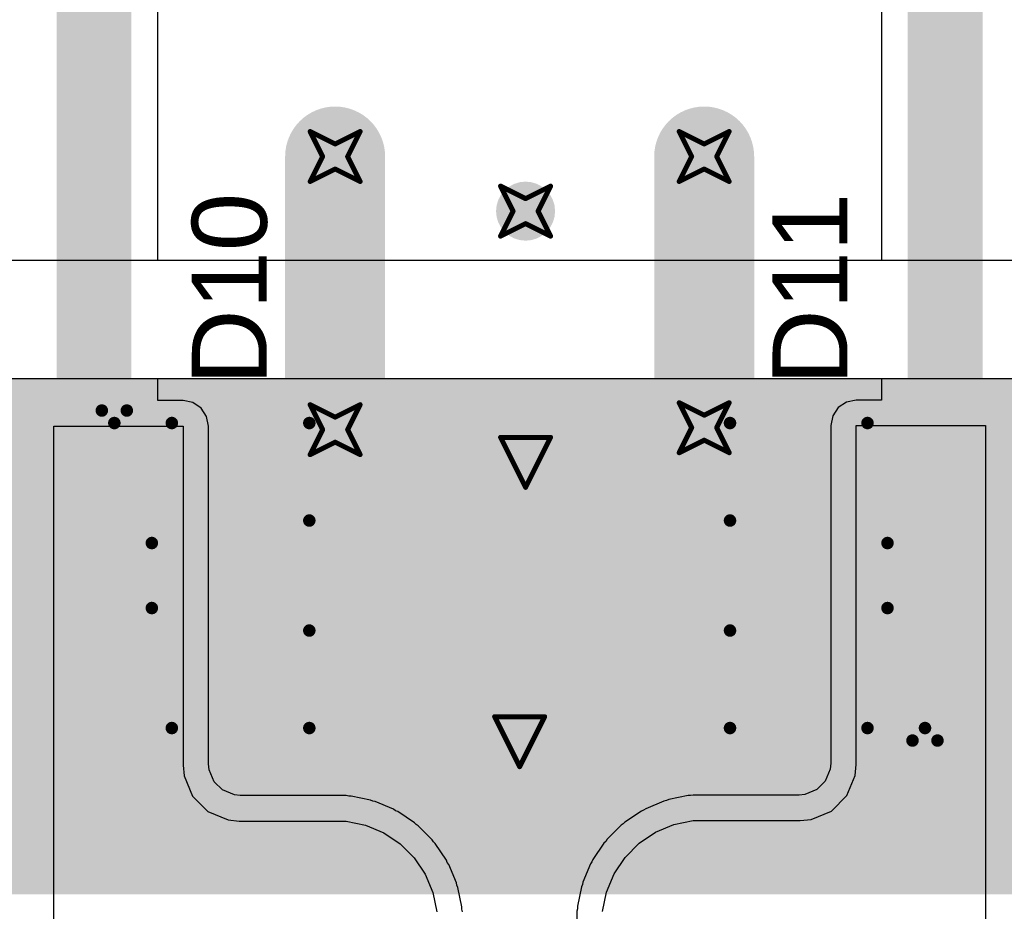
# Model space of a CAD drawing. Header units: inches. Extents: x -0.03 to 9.71, y 0 to 4.44.
# Tile 67 of 118: x 1.77 to 2.16, y 0.76 to 1.12. Entities that reach past the tile are written whole.
import ezdxf

# ---------------------------------------------------------------- set-up
doc = ezdxf.new("R2010")
doc.units = ezdxf.units.IN
doc.header["$MEASUREMENT"] = 0
for name, color, linetype in [('Bottom Layer', 5, 'Continuous'), ('Bottom Solder', 6, 'Continuous'), ('Drill Drawing', 1, 'Continuous'), ('Layer 1', 16, 'Continuous'), ('Layer 2', 76, 'Continuous'), ('Top Layer', 1, 'Continuous'), ('Top Overlay', 2, 'Continuous'), ('Top Paste', 8, 'Continuous'), ('Top Solder', 216, 'Continuous'), ('Via Holes', 16, 'Continuous')]:
    doc.layers.add(name, color=color, linetype=linetype)
doc.styles.add('Arial', font='txt', dxfattribs={"height": 0.2})

# ---------------------------------------------------------------- blocks, each defined once
blk = doc.blocks.new('SOT_23_114')
at = {"layer": 'Top Layer'}
for points in [[(-0.01614, 0.05748), (0.01614, 0.05748), (0.01614, 0.02126), (-0.01614, 0.02126)], [(-0.05354, -0.02126), (-0.02126, -0.02126), (-0.02126, -0.05748), (-0.05354, -0.05748)], [(0.02126, -0.02126), (0.05354, -0.02126), (0.05354, -0.05748), (0.02126, -0.05748)]]:
    blk.add_hatch(color=1, dxfattribs=at).paths.add_polyline_path(points)
at = {"layer": 'Top Paste'}
for points in [[(-0.01614, 0.05748), (0.01614, 0.05748), (0.01614, 0.02126), (-0.01614, 0.02126)], [(-0.05354, -0.02126), (-0.02126, -0.02126), (-0.02126, -0.05748), (-0.05354, -0.05748)], [(0.02126, -0.02126), (0.05354, -0.02126), (0.05354, -0.05748), (0.02126, -0.05748)]]:
    blk.add_hatch(color=8, dxfattribs=at).paths.add_polyline_path(points)
at = {"layer": 'Top Solder'}
for points in [[(-0.02014, 0.06148), (0.02014, 0.06148), (0.02014, 0.01726), (-0.02014, 0.01726)], [(-0.05754, -0.01726), (-0.01726, -0.01726), (-0.01726, -0.06148), (-0.05754, -0.06148)], [(0.01726, -0.01726), (0.05754, -0.01726), (0.05754, -0.06148), (0.01726, -0.06148)]]:
    blk.add_hatch(color=216, dxfattribs=at).paths.add_polyline_path(points)
at = {"layer": 'Top Overlay', "const_width": 0.005}
for points in [[(-0.061, 0.032), (-0.061, -0.023)], [(-0.061, 0.032), (-0.022, 0.032)], [(0.022, 0.032), (0.061, 0.032)], [(0.061, 0.032), (0.061, -0.023)], [(-0.013, -0.031), (0.013, -0.031)], [(-0.066, -0.041), (-0.061, -0.046)], [(-0.066, -0.041), (-0.066, -0.051)], [(-0.061, -0.046), (-0.066, -0.051)]]:
    blk.add_lwpolyline(points, dxfattribs=at)
at = {"layer": 'Top Overlay', "const_width": 0.0025}
for points in [[(-0.06225, 0.032, 1), (-0.05975, 0.032, 1)], [(-0.06225, 0.032, 1), (-0.05975, 0.032, 1)], [(-0.02325, 0.032, 1), (-0.02075, 0.032, 1)], [(0.02075, 0.032, 1), (0.02325, 0.032, 1)], [(0.05975, 0.032, 1), (0.06225, 0.032, 1)], [(0.05975, 0.032, 1), (0.06225, 0.032, 1)], [(-0.06225, -0.023, 1), (-0.05975, -0.023, 1)], [(0.05975, -0.023, 1), (0.06225, -0.023, 1)], [(-0.01425, -0.031, 1), (-0.01175, -0.031, 1)], [(0.01175, -0.031, 1), (0.01425, -0.031, 1)], [(-0.06725, -0.041, 1), (-0.06475, -0.041, 1)], [(-0.06725, -0.041, 1), (-0.06475, -0.041, 1)], [(-0.06225, -0.046, 1), (-0.05975, -0.046, 1)], [(-0.06225, -0.046, 1), (-0.05975, -0.046, 1)], [(-0.06725, -0.051, 1), (-0.06475, -0.051, 1)], [(-0.06725, -0.051, 1), (-0.06475, -0.051, 1)]]:
    blk.add_lwpolyline(points, format="xyb", close=True, dxfattribs=at)
blk = doc.blocks.new('SOT_23_115')
at = {"layer": 'Top Layer'}
for points in [[(-0.01614, 0.05748), (0.01614, 0.05748), (0.01614, 0.02126), (-0.01614, 0.02126)], [(-0.05354, -0.02126), (-0.02126, -0.02126), (-0.02126, -0.05748), (-0.05354, -0.05748)], [(0.02126, -0.02126), (0.05354, -0.02126), (0.05354, -0.05748), (0.02126, -0.05748)]]:
    blk.add_hatch(color=1, dxfattribs=at).paths.add_polyline_path(points)
at = {"layer": 'Top Paste'}
for points in [[(-0.01614, 0.05748), (0.01614, 0.05748), (0.01614, 0.02126), (-0.01614, 0.02126)], [(-0.05354, -0.02126), (-0.02126, -0.02126), (-0.02126, -0.05748), (-0.05354, -0.05748)], [(0.02126, -0.02126), (0.05354, -0.02126), (0.05354, -0.05748), (0.02126, -0.05748)]]:
    blk.add_hatch(color=8, dxfattribs=at).paths.add_polyline_path(points)
at = {"layer": 'Top Solder'}
for points in [[(-0.02014, 0.06148), (0.02014, 0.06148), (0.02014, 0.01726), (-0.02014, 0.01726)], [(-0.05754, -0.01726), (-0.01726, -0.01726), (-0.01726, -0.06148), (-0.05754, -0.06148)], [(0.01726, -0.01726), (0.05754, -0.01726), (0.05754, -0.06148), (0.01726, -0.06148)]]:
    blk.add_hatch(color=216, dxfattribs=at).paths.add_polyline_path(points)
at = {"layer": 'Top Overlay', "const_width": 0.005}
for points in [[(-0.061, -0.023), (-0.061, 0.032)], [(-0.022, 0.032), (-0.061, 0.032)], [(0.061, 0.032), (0.022, 0.032)], [(0.061, -0.023), (0.061, 0.032)], [(0.013, -0.031), (-0.013, -0.031)], [(-0.061, -0.046), (-0.066, -0.041)], [(-0.066, -0.051), (-0.066, -0.041)], [(-0.066, -0.051), (-0.061, -0.046)]]:
    blk.add_lwpolyline(points, dxfattribs=at)
at = {"layer": 'Top Overlay', "const_width": 0.0025}
for points in [[(-0.06225, 0.032, 1), (-0.05975, 0.032, 1)], [(-0.06225, 0.032, 1), (-0.05975, 0.032, 1)], [(-0.02325, 0.032, 1), (-0.02075, 0.032, 1)], [(0.02075, 0.032, 1), (0.02325, 0.032, 1)], [(0.05975, 0.032, 1), (0.06225, 0.032, 1)], [(0.05975, 0.032, 1), (0.06225, 0.032, 1)], [(-0.06225, -0.023, 1), (-0.05975, -0.023, 1)], [(0.05975, -0.023, 1), (0.06225, -0.023, 1)], [(-0.01425, -0.031, 1), (-0.01175, -0.031, 1)], [(0.01175, -0.031, 1), (0.01425, -0.031, 1)], [(-0.06725, -0.041, 1), (-0.06475, -0.041, 1)], [(-0.06725, -0.041, 1), (-0.06475, -0.041, 1)], [(-0.06225, -0.046, 1), (-0.05975, -0.046, 1)], [(-0.06225, -0.046, 1), (-0.05975, -0.046, 1)], [(-0.06725, -0.051, 1), (-0.06475, -0.051, 1)], [(-0.06725, -0.051, 1), (-0.06475, -0.051, 1)]]:
    blk.add_lwpolyline(points, format="xyb", close=True, dxfattribs=at)

msp = doc.modelspace()

# ---------------------------------------------------------------- hatches: boundary and pattern name
at = {"layer": 'Bottom Layer'}
h = msp.add_hatch(color=5, dxfattribs=at)
edge = h.paths.add_edge_path()
edge.add_arc((1.89154, 1.06516), 0.01181, 0, 360)
h = msp.add_hatch(color=5, dxfattribs=at)
edge = h.paths.add_edge_path()
edge.add_arc((2.03917, 1.06516), 0.01181, 0, 360)
h = msp.add_hatch(color=5, dxfattribs=at)
edge = h.paths.add_edge_path()
edge.add_arc((1.96772, 1.04331), 0.01181, 0, 360)
h = msp.add_hatch(color=5, dxfattribs=at)
edge = h.paths.add_edge_path()
edge.add_arc((1.89154, 0.95591), 0.01181, 0, 360)
h = msp.add_hatch(color=5, dxfattribs=at)
edge = h.paths.add_edge_path()
edge.add_arc((1.96772, 0.94283), 0.02362, 0, 360)
h = msp.add_hatch(color=5, dxfattribs=at)
edge = h.paths.add_edge_path()
edge.add_arc((2.03917, 0.95669), 0.01181, 0, 360)
h = msp.add_hatch(color=5, dxfattribs=at)
edge = h.paths.add_edge_path()
edge.add_arc((1.96535, 0.8311), 0.02362, 0, 360)
at = {"layer": 'Bottom Solder'}
msp.add_hatch(color=6, dxfattribs=at).paths.add_polyline_path([(0.02514, 0.77), (4.30557, 0.77), (4.30557, 0.97638), (0.02514, 0.97638)])
at = {"layer": 'Layer 1'}
h = msp.add_hatch(color=16, dxfattribs=at)
edge = h.paths.add_edge_path()
edge.add_arc((1.89154, 1.06516), 0.01181, 0, 360)
h = msp.add_hatch(color=16, dxfattribs=at)
edge = h.paths.add_edge_path()
edge.add_arc((2.03917, 1.06516), 0.01181, 0, 360)
h = msp.add_hatch(color=16, dxfattribs=at)
edge = h.paths.add_edge_path()
edge.add_arc((1.96772, 1.04331), 0.01181, 0, 360)
h = msp.add_hatch(color=16, dxfattribs=at)
edge = h.paths.add_edge_path()
edge.add_arc((1.89154, 0.95591), 0.01181, 0, 360)
h = msp.add_hatch(color=16, dxfattribs=at)
edge = h.paths.add_edge_path()
edge.add_arc((1.96772, 0.94283), 0.02362, 0, 360)
h = msp.add_hatch(color=16, dxfattribs=at)
edge = h.paths.add_edge_path()
edge.add_arc((2.03917, 0.95669), 0.01181, 0, 360)
h = msp.add_hatch(color=16, dxfattribs=at)
edge = h.paths.add_edge_path()
edge.add_arc((1.96535, 0.8311), 0.02362, 0, 360)
at = {"layer": 'Layer 2'}
h = msp.add_hatch(color=76, dxfattribs=at)
edge = h.paths.add_edge_path()
edge.add_arc((1.89154, 1.06516), 0.01181, 0, 360)
h = msp.add_hatch(color=76, dxfattribs=at)
edge = h.paths.add_edge_path()
edge.add_arc((2.03917, 1.06516), 0.01181, 0, 360)
h = msp.add_hatch(color=76, dxfattribs=at)
edge = h.paths.add_edge_path()
edge.add_arc((1.96772, 1.04331), 0.01181, 0, 360)
h = msp.add_hatch(color=76, dxfattribs=at)
edge = h.paths.add_edge_path()
edge.add_arc((1.89154, 0.95591), 0.01181, 0, 360)
h = msp.add_hatch(color=76, dxfattribs=at)
edge = h.paths.add_edge_path()
edge.add_arc((1.96772, 0.94283), 0.02362, 0, 360)
h = msp.add_hatch(color=76, dxfattribs=at)
edge = h.paths.add_edge_path()
edge.add_arc((2.03917, 0.95669), 0.01181, 0, 360)
h = msp.add_hatch(color=76, dxfattribs=at)
edge = h.paths.add_edge_path()
edge.add_arc((1.96535, 0.8311), 0.02362, 0, 360)
at = {"layer": 'Top Layer'}
h = msp.add_hatch(color=1, dxfattribs=at)
edge = h.paths.add_edge_path()
edge.add_arc((1.89154, 1.06516), 0.01181, 0, 360)
h = msp.add_hatch(color=1, dxfattribs=at)
edge = h.paths.add_edge_path()
edge.add_arc((2.03917, 1.06516), 0.01181, 0, 360)
h = msp.add_hatch(color=1, dxfattribs=at)
edge = h.paths.add_edge_path()
edge.add_arc((1.96772, 1.04331), 0.01181, 0, 360)
h = msp.add_hatch(color=1, dxfattribs=at)
edge = h.paths.add_edge_path()
edge.add_arc((1.89154, 0.95591), 0.01181, 0, 360)
h = msp.add_hatch(color=1, dxfattribs=at)
edge = h.paths.add_edge_path()
edge.add_arc((1.96772, 0.94283), 0.02362, 0, 360)
h = msp.add_hatch(color=1, dxfattribs=at)
edge = h.paths.add_edge_path()
edge.add_arc((2.03917, 0.95669), 0.01181, 0, 360)
h = msp.add_hatch(color=1, dxfattribs=at)
edge = h.paths.add_edge_path()
edge.add_arc((1.96535, 0.8311), 0.02362, 0, 360)
at = {"layer": 'Via Holes'}
h = msp.add_hatch(color=7, dxfattribs=at)
edge = h.paths.add_edge_path()
edge.add_arc((1.89154, 1.06516), 0.00591, 0, 360)
h = msp.add_hatch(color=7, dxfattribs=at)
edge = h.paths.add_edge_path()
edge.add_arc((2.03917, 1.06516), 0.00591, 0, 360)
h = msp.add_hatch(color=7, dxfattribs=at)
edge = h.paths.add_edge_path()
edge.add_arc((1.96772, 1.04331), 0.00591, 0, 360)
h = msp.add_hatch(color=7, dxfattribs=at)
edge = h.paths.add_edge_path()
edge.add_arc((1.89154, 0.95591), 0.00591, 0, 360)
h = msp.add_hatch(color=7, dxfattribs=at)
edge = h.paths.add_edge_path()
edge.add_arc((2.03917, 0.95669), 0.00591, 0, 360)
h = msp.add_hatch(color=7, dxfattribs=at)
edge = h.paths.add_edge_path()
edge.add_arc((1.96772, 0.94283), 0.01378, 0, 360)
h = msp.add_hatch(color=7, dxfattribs=at)
edge = h.paths.add_edge_path()
edge.add_arc((1.96535, 0.8311), 0.01378, 0, 360)

# ---------------------------------------------------------------- linework, layer by layer
at = {"layer": 'Bottom Layer'}
for p, q in [((4.30557, 1.02362), (0.02514, 1.02362)), ((0.02514, 0.97638), (4.30557, 0.97638))]:
    msp.add_line(p, q, dxfattribs=at)
at = {"layer": 'Bottom Layer', "const_width": 0.04}
for points in [[(1.89154, 0.95591), (1.89154, 1.06516)], [(2.03917, 0.95669), (2.03917, 1.06516)]]:
    msp.add_lwpolyline(points, dxfattribs=at)
at = {"layer": 'Bottom Layer', "const_width": 0.02}
for points in [[(1.88154, 1.06516, 1), (1.90154, 1.06516, 1)], [(2.02917, 1.06516, 1), (2.04917, 1.06516, 1)], [(1.88154, 0.95591, 1), (1.90154, 0.95591, 1)], [(2.02917, 0.95669, 1), (2.04917, 0.95669, 1)]]:
    msp.add_lwpolyline(points, format="xyb", close=True, dxfattribs=at)
at = {"layer": 'Drill Drawing', "const_width": 0.002}
for points in [[(1.88154, 1.07516), (1.89154, 1.07016)], [(1.88154, 1.07516), (1.88654, 1.06516)], [(1.89154, 1.07016), (1.90154, 1.07516)], [(1.89654, 1.06516), (1.90154, 1.07516)], [(2.02917, 1.07516), (2.03917, 1.07016)], [(2.02917, 1.07516), (2.03417, 1.06516)], [(2.03917, 1.07016), (2.04917, 1.07516)], [(2.04417, 1.06516), (2.04917, 1.07516)], [(1.88154, 1.05516), (1.88654, 1.06516)], [(1.89654, 1.06516), (1.90154, 1.05516)], [(2.02917, 1.05516), (2.03417, 1.06516)], [(2.04417, 1.06516), (2.04917, 1.05516)], [(1.88154, 1.05516), (1.89154, 1.06016)], [(1.89154, 1.06016), (1.90154, 1.05516)], [(2.02917, 1.05516), (2.03917, 1.06016)], [(2.03917, 1.06016), (2.04917, 1.05516)], [(1.95772, 1.05331), (1.96772, 1.04831)], [(1.95772, 1.05331), (1.96272, 1.04331)], [(1.96772, 1.04831), (1.97772, 1.05331)], [(1.97272, 1.04331), (1.97772, 1.05331)], [(1.95772, 1.03331), (1.96272, 1.04331)], [(1.97272, 1.04331), (1.97772, 1.03331)], [(1.95772, 1.03331), (1.96772, 1.03831)], [(1.96772, 1.03831), (1.97772, 1.03331)], [(1.88154, 0.96591), (1.89154, 0.96091)], [(1.88154, 0.96591), (1.88654, 0.95591)], [(1.89154, 0.96091), (1.90154, 0.96591)], [(1.89654, 0.95591), (1.90154, 0.96591)], [(2.02917, 0.96669), (2.03917, 0.96169)], [(2.02917, 0.96669), (2.03417, 0.95669)], [(2.03917, 0.96169), (2.04917, 0.96669)], [(2.04417, 0.95669), (2.04917, 0.96669)], [(2.02917, 0.94669), (2.03417, 0.95669)], [(2.04417, 0.95669), (2.04917, 0.94669)], [(1.88154, 0.94591), (1.88654, 0.95591)], [(1.89654, 0.95591), (1.90154, 0.94591)], [(1.95772, 0.95283), (1.97772, 0.95283)], [(1.95772, 0.95283), (1.96772, 0.93283)], [(1.96772, 0.93283), (1.97772, 0.95283)], [(1.88154, 0.94591), (1.89154, 0.95091)], [(1.89154, 0.95091), (1.90154, 0.94591)], [(2.02917, 0.94669), (2.03917, 0.95169)], [(2.03917, 0.95169), (2.04917, 0.94669)], [(1.95535, 0.8411), (1.97535, 0.8411)], [(1.95535, 0.8411), (1.96535, 0.8211)], [(1.96535, 0.8211), (1.97535, 0.8411)]]:
    msp.add_lwpolyline(points, dxfattribs=at)
at = {"layer": 'Drill Drawing', "const_width": 0.001}
for points in [[(1.88104, 1.07516, 1), (1.88204, 1.07516, 1)], [(1.88104, 1.07516, 1), (1.88204, 1.07516, 1)], [(1.90104, 1.07516, 1), (1.90204, 1.07516, 1)], [(1.90104, 1.07516, 1), (1.90204, 1.07516, 1)], [(2.02867, 1.07516, 1), (2.02967, 1.07516, 1)], [(2.02867, 1.07516, 1), (2.02967, 1.07516, 1)], [(2.04867, 1.07516, 1), (2.04967, 1.07516, 1)], [(2.04867, 1.07516, 1), (2.04967, 1.07516, 1)], [(1.89104, 1.07016, 1), (1.89204, 1.07016, 1)], [(1.89104, 1.07016, 1), (1.89204, 1.07016, 1)], [(2.03867, 1.07016, 1), (2.03967, 1.07016, 1)], [(2.03867, 1.07016, 1), (2.03967, 1.07016, 1)], [(1.88604, 1.06516, 1), (1.88704, 1.06516, 1)], [(1.88604, 1.06516, 1), (1.88704, 1.06516, 1)], [(1.89604, 1.06516, 1), (1.89704, 1.06516, 1)], [(1.89604, 1.06516, 1), (1.89704, 1.06516, 1)], [(2.03367, 1.06516, 1), (2.03467, 1.06516, 1)], [(2.03367, 1.06516, 1), (2.03467, 1.06516, 1)], [(2.04367, 1.06516, 1), (2.04467, 1.06516, 1)], [(2.04367, 1.06516, 1), (2.04467, 1.06516, 1)], [(1.89104, 1.06016, 1), (1.89204, 1.06016, 1)], [(1.89104, 1.06016, 1), (1.89204, 1.06016, 1)], [(2.03867, 1.06016, 1), (2.03967, 1.06016, 1)], [(2.03867, 1.06016, 1), (2.03967, 1.06016, 1)], [(1.88104, 1.05516, 1), (1.88204, 1.05516, 1)], [(1.88104, 1.05516, 1), (1.88204, 1.05516, 1)], [(1.90104, 1.05516, 1), (1.90204, 1.05516, 1)], [(1.90104, 1.05516, 1), (1.90204, 1.05516, 1)], [(2.02867, 1.05516, 1), (2.02967, 1.05516, 1)], [(2.02867, 1.05516, 1), (2.02967, 1.05516, 1)], [(2.04867, 1.05516, 1), (2.04967, 1.05516, 1)], [(2.04867, 1.05516, 1), (2.04967, 1.05516, 1)], [(1.95722, 1.05331, 1), (1.95822, 1.05331, 1)], [(1.95722, 1.05331, 1), (1.95822, 1.05331, 1)], [(1.97722, 1.05331, 1), (1.97822, 1.05331, 1)], [(1.97722, 1.05331, 1), (1.97822, 1.05331, 1)], [(1.96722, 1.04831, 1), (1.96822, 1.04831, 1)], [(1.96722, 1.04831, 1), (1.96822, 1.04831, 1)], [(1.96222, 1.04331, 1), (1.96322, 1.04331, 1)], [(1.96222, 1.04331, 1), (1.96322, 1.04331, 1)], [(1.97222, 1.04331, 1), (1.97322, 1.04331, 1)], [(1.97222, 1.04331, 1), (1.97322, 1.04331, 1)], [(1.96722, 1.03831, 1), (1.96822, 1.03831, 1)], [(1.96722, 1.03831, 1), (1.96822, 1.03831, 1)], [(1.95722, 1.03331, 1), (1.95822, 1.03331, 1)], [(1.95722, 1.03331, 1), (1.95822, 1.03331, 1)], [(1.97722, 1.03331, 1), (1.97822, 1.03331, 1)], [(1.97722, 1.03331, 1), (1.97822, 1.03331, 1)], [(1.88104, 0.96591, 1), (1.88204, 0.96591, 1)], [(1.88104, 0.96591, 1), (1.88204, 0.96591, 1)], [(1.90104, 0.96591, 1), (1.90204, 0.96591, 1)], [(1.90104, 0.96591, 1), (1.90204, 0.96591, 1)], [(2.02867, 0.96669, 1), (2.02967, 0.96669, 1)], [(2.02867, 0.96669, 1), (2.02967, 0.96669, 1)], [(2.04867, 0.96669, 1), (2.04967, 0.96669, 1)], [(2.04867, 0.96669, 1), (2.04967, 0.96669, 1)], [(1.89104, 0.96091, 1), (1.89204, 0.96091, 1)], [(1.89104, 0.96091, 1), (1.89204, 0.96091, 1)], [(2.03867, 0.96169, 1), (2.03967, 0.96169, 1)], [(2.03867, 0.96169, 1), (2.03967, 0.96169, 1)], [(2.03367, 0.95669, 1), (2.03467, 0.95669, 1)], [(2.03367, 0.95669, 1), (2.03467, 0.95669, 1)], [(2.04367, 0.95669, 1), (2.04467, 0.95669, 1)], [(2.04367, 0.95669, 1), (2.04467, 0.95669, 1)], [(1.88604, 0.95591, 1), (1.88704, 0.95591, 1)], [(1.88604, 0.95591, 1), (1.88704, 0.95591, 1)], [(1.89604, 0.95591, 1), (1.89704, 0.95591, 1)], [(1.89604, 0.95591, 1), (1.89704, 0.95591, 1)], [(1.95722, 0.95283, 1), (1.95822, 0.95283, 1)], [(1.95722, 0.95283, 1), (1.95822, 0.95283, 1)], [(1.97722, 0.95283, 1), (1.97822, 0.95283, 1)], [(1.97722, 0.95283, 1), (1.97822, 0.95283, 1)], [(1.89104, 0.95091, 1), (1.89204, 0.95091, 1)], [(1.89104, 0.95091, 1), (1.89204, 0.95091, 1)], [(2.03867, 0.95169, 1), (2.03967, 0.95169, 1)], [(2.03867, 0.95169, 1), (2.03967, 0.95169, 1)], [(1.88104, 0.94591, 1), (1.88204, 0.94591, 1)], [(1.88104, 0.94591, 1), (1.88204, 0.94591, 1)], [(1.90104, 0.94591, 1), (1.90204, 0.94591, 1)], [(1.90104, 0.94591, 1), (1.90204, 0.94591, 1)], [(2.02867, 0.94669, 1), (2.02967, 0.94669, 1)], [(2.02867, 0.94669, 1), (2.02967, 0.94669, 1)], [(2.04867, 0.94669, 1), (2.04967, 0.94669, 1)], [(2.04867, 0.94669, 1), (2.04967, 0.94669, 1)], [(1.96722, 0.93283, 1), (1.96822, 0.93283, 1)], [(1.96722, 0.93283, 1), (1.96822, 0.93283, 1)], [(1.95485, 0.8411, 1), (1.95585, 0.8411, 1)], [(1.95485, 0.8411, 1), (1.95585, 0.8411, 1)], [(1.97485, 0.8411, 1), (1.97585, 0.8411, 1)], [(1.97485, 0.8411, 1), (1.97585, 0.8411, 1)], [(1.96485, 0.8211, 1), (1.96585, 0.8211, 1)], [(1.96485, 0.8211, 1), (1.96585, 0.8211, 1)]]:
    msp.add_lwpolyline(points, format="xyb", close=True, dxfattribs=at)
at = {"layer": 'Layer 1'}
for p, q in [((4.30557, 1.02362), (0.02514, 1.02362)), ((0.02514, 0.97638), (4.30557, 0.97638))]:
    msp.add_line(p, q, dxfattribs=at)
at = {"layer": 'Layer 2'}
for p, q in [((4.30557, 1.02362), (0.02514, 1.02362)), ((0.02514, 0.97638), (4.30557, 0.97638))]:
    msp.add_line(p, q, dxfattribs=at)
at = {"layer": 'Top Layer'}
for p, q in [((1.82057, 1.02362), (1.82057, 1.21084)), ((2.11014, 1.21084), (2.11014, 1.02362)), ((2.11014, 1.02362), (1.82057, 1.02362)), ((1.82057, 0.96752), (1.82057, 0.97638)), ((1.82057, 0.97638), (2.11014, 0.97638)), ((2.11014, 0.97638), (2.11014, 0.96773)), ((1.83071, 0.96752), (1.82057, 0.96752)), ((1.83461, 0.96674), (1.83071, 0.96752)), ((1.83792, 0.96453), (1.83461, 0.96674)), ((2.0961, 0.96695), (2.09279, 0.96474)), ((2.1, 0.96773), (2.0961, 0.96695)), ((2.11014, 0.96773), (2.1, 0.96773)), ((1.84013, 0.96123), (1.83792, 0.96453)), ((1.8409, 0.95732), (1.84013, 0.96123)), ((2.09058, 0.96143), (2.08981, 0.95753)), ((2.09279, 0.96474), (2.09058, 0.96143)), ((1.77895, 0.59167), (1.77895, 0.95732)), ((1.77895, 0.95732), (1.83071, 0.95732)), ((1.83071, 0.95732), (1.83071, 0.82177)), ((1.84091, 0.82227), (1.8409, 0.95732)), ((2.08981, 0.95753), (2.0898, 0.82248)), ((2.1, 0.82198), (2.1, 0.95753)), ((2.1, 0.95753), (2.15176, 0.95753)), ((2.15176, 0.95753), (2.15176, 0.59188)), ((1.83071, 0.82177), (1.83071, 0.82177)), ((1.83071, 0.82177), (1.83114, 0.8174)), ((1.84114, 0.8199), (1.84091, 0.82227)), ((1.84312, 0.8151), (1.84114, 0.8199)), ((2.08957, 0.82011), (2.08758, 0.81531)), ((2.0898, 0.82248), (2.08957, 0.82011)), ((2.09957, 0.81761), (2.1, 0.82198)), ((2.1, 0.82198), (2.1, 0.82198)), ((1.83114, 0.8174), (1.83448, 0.80933)), ((2.09623, 0.80953), (2.09957, 0.81761)), ((1.84643, 0.81179), (1.84312, 0.8151)), ((1.85123, 0.80981), (1.84643, 0.81179)), ((2.08428, 0.812), (2.07948, 0.81001)), ((2.08758, 0.81531), (2.08428, 0.812)), ((1.83448, 0.80933), (1.84066, 0.80315)), ((1.8536, 0.80958), (1.85123, 0.80981)), ((1.89195, 0.80958), (1.8536, 0.80958)), ((1.892, 0.80957), (1.89195, 0.80958)), ((1.89205, 0.80957), (1.892, 0.80957)), ((1.89601, 0.80954), (1.89205, 0.80957)), ((1.89698, 0.80933), (1.89601, 0.80954)), ((1.89797, 0.80932), (1.89698, 0.80933)), ((1.90573, 0.80772), (1.89797, 0.80932)), ((1.90665, 0.80733), (1.90573, 0.80772)), ((2.02406, 0.80754), (2.02309, 0.80734)), ((2.02497, 0.80793), (2.02406, 0.80754)), ((2.03273, 0.80953), (2.02497, 0.80793)), ((2.03373, 0.80954), (2.03273, 0.80953)), ((2.0347, 0.80974), (2.03373, 0.80954)), ((2.03866, 0.80978), (2.0347, 0.80974)), ((2.03871, 0.80977), (2.03866, 0.80978)), ((2.03876, 0.80978), (2.03871, 0.80977)), ((2.07711, 0.80978), (2.03876, 0.80978)), ((2.07948, 0.81001), (2.07711, 0.80978)), ((2.09005, 0.80336), (2.09623, 0.80953)), ((1.90762, 0.80714), (1.90665, 0.80733)), ((1.91492, 0.80407), (1.90762, 0.80714)), ((1.91575, 0.80351), (1.91492, 0.80407)), ((1.91666, 0.80313), (1.91575, 0.80351)), ((2.01496, 0.80372), (2.01405, 0.80334)), ((2.01579, 0.80427), (2.01496, 0.80372)), ((2.02309, 0.80734), (2.01579, 0.80427)), ((1.84066, 0.80315), (1.84873, 0.79981)), ((1.84873, 0.79981), (1.8531, 0.79938)), ((1.92324, 0.79871), (1.91666, 0.80313)), ((2.01405, 0.80334), (2.00747, 0.79892)), ((2.0348, 0.79955), (2.03876, 0.79959)), ((2.03876, 0.79959), (2.03876, 0.79959)), ((2.03876, 0.79959), (2.07761, 0.79959)), ((2.07761, 0.79959), (2.08198, 0.80001)), ((2.08198, 0.80001), (2.09005, 0.80336)), ((1.8531, 0.79938), (1.89195, 0.79938)), ((1.89195, 0.79938), (1.89195, 0.79938)), ((1.89195, 0.79938), (1.89591, 0.79934)), ((1.89591, 0.79934), (1.90367, 0.79774)), ((1.90367, 0.79774), (1.91097, 0.79467)), ((1.92394, 0.79801), (1.92324, 0.79871)), ((1.92476, 0.79746), (1.92394, 0.79801)), ((1.93036, 0.79186), (1.92476, 0.79746)), ((2.00595, 0.79767), (2.00034, 0.79206)), ((2.00677, 0.79822), (2.00595, 0.79767)), ((2.00747, 0.79892), (2.00677, 0.79822)), ((2.01973, 0.79487), (2.02704, 0.79794)), ((2.02704, 0.79794), (2.0348, 0.79955)), ((1.91097, 0.79467), (1.91755, 0.79025)), ((1.93091, 0.79103), (1.93036, 0.79186)), ((2.00034, 0.79206), (1.99979, 0.79124)), ((2.01316, 0.79046), (2.01973, 0.79487)), ((1.91755, 0.79025), (1.92315, 0.78465)), ((1.93162, 0.79033), (1.93091, 0.79103)), ((1.93604, 0.78376), (1.93162, 0.79033)), ((1.99909, 0.79054), (1.99467, 0.78396)), ((1.99979, 0.79124), (1.99909, 0.79054)), ((2.00755, 0.78485), (2.01316, 0.79046)), ((1.92315, 0.78465), (1.92757, 0.77807)), ((1.99467, 0.78396), (1.99429, 0.78305)), ((2.00314, 0.77828), (2.00755, 0.78485)), ((1.93642, 0.78284), (1.93604, 0.78376)), ((1.93697, 0.78202), (1.93642, 0.78284)), ((1.94004, 0.77471), (1.93697, 0.78202)), ((1.99374, 0.78223), (1.99067, 0.77492)), ((1.99429, 0.78305), (1.99374, 0.78223)), ((1.92757, 0.77807), (1.93064, 0.77077)), ((2.00007, 0.77097), (2.00314, 0.77828)), ((1.94024, 0.77374), (1.94004, 0.77471)), ((1.94063, 0.77283), (1.94024, 0.77374)), ((1.94223, 0.76507), (1.94063, 0.77283)), ((1.99008, 0.77304), (1.98848, 0.76528)), ((1.99047, 0.77395), (1.99008, 0.77304)), ((1.99067, 0.77492), (1.99047, 0.77395)), ((1.93064, 0.77077), (1.93224, 0.76301)), ((1.99846, 0.76321), (2.00007, 0.77097)), ((1.94224, 0.76408), (1.94223, 0.76507)), ((1.98847, 0.76428), (1.98827, 0.76331)), ((1.98848, 0.76528), (1.98847, 0.76428)), ((1.94244, 0.76311), (1.94224, 0.76408)), ((1.98827, 0.76331), (1.98823, 0.75935))]:
    msp.add_line(p, q, dxfattribs=at)
for points, const_width in [([(1.79508, 0.92815), (1.79508, 1.23584)], 0.03), ([(2.13563, 0.92815), (2.13563, 1.23584)], 0.03), ([(1.89154, 0.95591), (1.89154, 1.06437)], 0.04), ([(2.03917, 0.95669), (2.03917, 1.06516)], 0.04), ([(1.80689, 0.83957), (1.80689, 0.91555)], 0.04), ([(2.12382, 0.91634), (2.12382, 0.91634)], 0.04), ([(2.12382, 0.84035), (2.12382, 0.91634)], 0.04)]:
    msp.add_lwpolyline(points, dxfattribs=dict(at, const_width=const_width))
for points, const_width in [([(1.88154, 1.06437, 1), (1.90154, 1.06437, 1)], 0.02), ([(2.02917, 1.06516, 1), (2.04917, 1.06516, 1)], 0.02), ([(1.88154, 0.95591, 1), (1.90154, 0.95591, 1)], 0.02), ([(2.02917, 0.95669, 1), (2.04917, 0.95669, 1)], 0.02), ([(1.78758, 0.92815, 1), (1.80258, 0.92815, 1)], 0.015), ([(2.12813, 0.92815, 1), (2.14313, 0.92815, 1)], 0.015), ([(1.79008, 0.92815, 1), (1.80008, 0.92815, 1)], 0.01), ([(2.13063, 0.92815, 1), (2.14063, 0.92815, 1)], 0.01), ([(1.79689, 0.91555, 1), (1.81689, 0.91555, 1)], 0.02), ([(2.11382, 0.91634, 1), (2.13382, 0.91634, 1)], 0.02), ([(2.11382, 0.91634, 1), (2.13382, 0.91634, 1)], 0.02), ([(2.11382, 0.91634, 1), (2.13382, 0.91634, 1)], 0.02), ([(1.80189, 0.91634, 1), (1.81189, 0.91634, 1)], 0.01), ([(2.11882, 0.91634, 1), (2.12882, 0.91634, 1)], 0.01), ([(1.79689, 0.83957, 1), (1.81689, 0.83957, 1)], 0.02), ([(2.11382, 0.84035, 1), (2.13382, 0.84035, 1)], 0.02)]:
    msp.add_lwpolyline(points, format="xyb", close=True, dxfattribs=dict(at, const_width=const_width))
at = {"layer": 'Top Layer', "const_width": 0.02}
for points in [[(1.80689, 0.91634, -0.414219), (1.79508, 0.92815)], [(2.13563, 0.92815, -0.414214), (2.12382, 0.91634)]]:
    msp.add_lwpolyline(points, format="xyb", dxfattribs=at)

# ---------------------------------------------------------------- block references
for name, p, rotation in [('SOT_23_115', (1.84921, 0.89756), 270), ('SOT_23_114', (2.0815, 0.89756), 90)]:
    msp.add_blockref(name, p, dxfattribs=dict(rotation=rotation))

# ---------------------------------------------------------------- texts
at = {"layer": 'Top Overlay', "style": 'Arial'}
for s, p in [('D10', (1.86421, 0.97373)), ('D11', (2.09649, 0.97373))]:
    msp.add_text(s, height=0.03, rotation=90, dxfattribs=at).set_placement(p)

doc.saveas('drawing.dxf')
